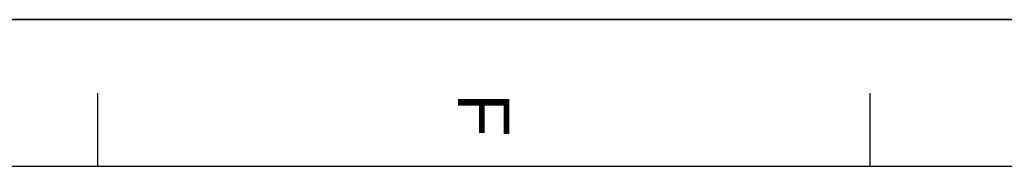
# Model space of a CAD drawing. Header units: millimetres. Extents: x 0 to 420, y 0 to 297.
# Tile 15 of 35: x 100 to 167, y 287 to 297. Entities that reach past the tile are written whole.
import ezdxf

# ---------------------------------------------------------------- set-up
doc = ezdxf.new("R2010")
doc.units = ezdxf.units.MM
doc.header["$LTSCALE"] = 23.1
doc.layers.get('0').update_dxf_attribs({"linetype": 'CONTINUOUS'})
doc.styles.add('TEXTSTYLE_2', font='arial.ttf')

# ---------------------------------------------------------------- blocks, each defined once
blk = doc.blocks.new('MARGEA3_BL0', base_point=(210.000078, 148.5))
at = {"color": 7, "linetype": 'Continuous'}
for p, q in [((420.000078, 297.000001), (0.000078, 297.000001)), ((0.000078, 296.999914), (420, 296.999914)), ((105.000078, 292.000001), (105.000078, 287.000001)), ((157.500078, 292.000001), (157.500078, 287.000001)), ((410.000078, 287.000001), (10.000078, 287.000001))]:
    blk.add_line(p, q, dxfattribs=at)
at = {"color": 7, "linetype": 'Continuous', "style": 'TEXTSTYLE_2', "oblique": 0.00001872}
blk.add_text('F', height=3.5, rotation=270, dxfattribs=at).set_placement((129.500078, 292.000001))

msp = doc.modelspace()

# ---------------------------------------------------------------- linework, layer by layer
at = {"color": 7, "linetype": 'Continuous'}
msp.add_line((0, 297), (420, 297), dxfattribs=at)

# ---------------------------------------------------------------- block references
msp.add_blockref('MARGEA3_BL0', (210, 148.5), dxfattribs=at)

doc.saveas('drawing.dxf')
